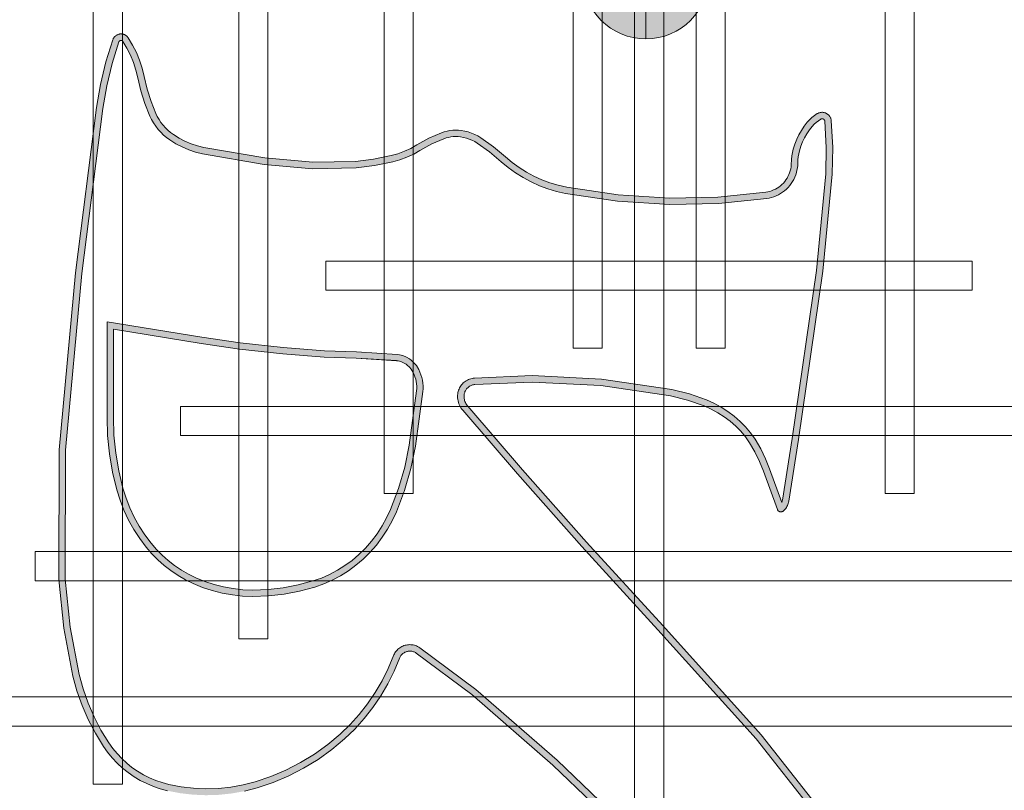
# Model space of a CAD drawing. Header units: millimetres. Extents: x -1097 to 37269, y -9172 to 9131.
# Tile 22 of 36: x 3130 to 3735, y 802 to 1276. Entities that reach past the tile are written whole.
import ezdxf
from ezdxf.enums import TextEntityAlignment as Align

# ---------------------------------------------------------------- set-up
doc = ezdxf.new("R2010")
doc.units = ezdxf.units.MM
doc.layers.add('Ceiling', color=14, linetype='Continuous', lineweight=9)
doc.layers.add('Lighting (Ceiling)', color=160, linetype='Continuous', lineweight=15)
doc.layers.add('LIGHTING', color=6, linetype='Continuous', lineweight=20, true_color=0xff00ff)
doc.layers.add('RCP LAYOUT', color=9, linetype='Continuous', true_color=0x808080)
doc.styles.get("Standard").update_dxf_attribs({"font": 'arial.ttf'})

# ---------------------------------------------------------------- blocks, each defined once
blk = doc.blocks.new('cl')
at = {"layer": 'Lighting (Ceiling)'}
h = blk.add_hatch(color=0, dxfattribs=at)
h.dxf.hatch_style = 1
h.paths.add_polyline_path([(1.533, 0.03, 1), (-1.533, 0.03, 1)])
h.paths.add_polyline_path([(-0.806, 0.03, -1), (0.806, 0.03, -1)], flags=16)
at = {"layer": 'Lighting (Ceiling)', "color": 0}
for p, q in [((0, 1.562), (0, -1.503)), ((-1.533, 0.03), (1.533, 0.03))]:
    blk.add_line(p, q, dxfattribs=at)
for radius in [1.533, 0.806]:
    blk.add_circle((0, 0.03), radius, dxfattribs=at)
at = {"color": 0}
blk.add_attdef('NAME', text='', height=5, dxfattribs=at).set_placement((0.838, 2.713), align=Align.MIDDLE_CENTER)
blk = doc.blocks.new('A$Cbacd199c')
at = {"layer": 'LIGHTING', "ltscale": 0.25}
h = blk.add_hatch(color=256, dxfattribs=at)
h.dxf.hatch_style = 1
h.paths.add_polyline_path([(3418.86, 1194.82), (3426.1, 1188.79), (3430.26, 1185.3), (3434.77, 1182.01), (3439.5, 1179.04), (3444.41, 1176.39), (3449.5, 1174.08), (3454.73, 1172.12), (3460.09, 1170.51), (3465.56, 1169.27), (3497.46, 1164.51), (3529.66, 1162.46), (3559.51, 1163.06), (3589.19, 1166.13), (3590.69, 1166.4), (3592.16, 1166.76), (3593.6, 1167.23), (3595, 1167.79), (3596.36, 1168.45), (3597.68, 1169.19), (3598.94, 1170.02), (3600.14, 1170.94), (3601.28, 1171.93), (3602.35, 1173), (3603.34, 1174.14), (3604.25, 1175.34), (3605.08, 1176.6), (3605.82, 1177.91), (3606.47, 1179.27), (3607.02, 1180.68), (3607.48, 1182.11), (3607.83, 1183.58), (3608.09, 1185.06), (3608.25, 1186.56), (3608.36, 1189.96), (3608.56, 1191.85), (3608.88, 1193.72), (3609.33, 1195.57), (3610.21, 1198.31), (3611.28, 1200.99), (3612.53, 1203.58), (3613.93, 1206.02), (3615.49, 1208.35), (3617.22, 1210.55), (3618.37, 1211.82), (3619.62, 1212.98), (3620.95, 1214.04), (3622.38, 1215), (3622.46, 1215.04), (3622.56, 1215.09), (3622.67, 1215.13), (3622.77, 1215.17), (3622.88, 1215.2), (3622.99, 1215.22), (3623.1, 1215.23), (3623.21, 1215.24), (3623.32, 1215.24), (3623.43, 1215.23), (3623.54, 1215.22), (3623.65, 1215.19), (3623.76, 1215.16), (3623.86, 1215.13), (3623.96, 1215.09), (3624.06, 1215.04), (3624.16, 1214.98), (3624.25, 1214.92), (3624.33, 1214.86), (3624.42, 1214.79), (3624.49, 1214.71), (3624.56, 1214.63), (3624.63, 1214.54), (3624.69, 1214.46), (3624.74, 1214.36), (3624.79, 1214.27), (3624.83, 1214.17), (3624.86, 1214.07), (3624.89, 1213.97), (3624.91, 1213.87), (3624.92, 1213.78), (3625.84, 1197.59), (3625.52, 1181.39), (3619.78, 1121.88), (3604.86, 1018.57), (3598.86, 980.75), (3598.77, 980.28), (3598.66, 979.87), (3598.52, 979.47), (3598.42, 979.24), (3590.91, 999.92), (3588.48, 1006.14), (3585.51, 1012.26), (3582.04, 1018.11), (3579.29, 1022.01), (3576.24, 1025.68), (3572.9, 1029.11), (3569.31, 1032.26), (3565.35, 1035.23), (3561.17, 1037.91), (3556.81, 1040.26), (3552.27, 1042.31), (3541.71, 1046.01), (3530.82, 1048.71), (3487.64, 1055.15), (3445.07, 1057.25), (3409.6, 1055.77), (3408.83, 1055.69), (3408.08, 1055.55), (3407.34, 1055.36), (3406.62, 1055.12), (3405.91, 1054.84), (3405.22, 1054.5), (3404.56, 1054.13), (3403.92, 1053.7), (3403.32, 1053.24), (3402.74, 1052.74), (3402.2, 1052.2), (3401.7, 1051.62), (3401.24, 1051.01), (3400.82, 1050.37), (3400.45, 1049.7), (3400.12, 1049.01), (3399.84, 1048.3), (3399.61, 1047.58), (3399.43, 1046.83), (3399.3, 1046.08), (3399.22, 1045.32), (3399.2, 1044.55), (3399.23, 1043.61), (3399.33, 1042.67), (3399.5, 1041.74), (3399.73, 1040.83), (3400.03, 1039.93), (3400.39, 1039.06), (3400.81, 1038.21), (3401.29, 1037.39), (3401.82, 1036.62), (3402.37, 1035.93), (3436.05, 996.82), (3475.53, 952.18), (3522.36, 900.96), (3582.73, 833.87), (3618.22, 788.83), (3628.67, 772.72), (3637.79, 755.81), (3639.52, 751.9), (3640.95, 747.87), (3642.07, 743.75), (3642.88, 739.55), (3643.38, 735.31), (3643.55, 730.88), (3643.96, 721.42), (3645.17, 711.85), (3650.04, 689.32), (3657.1, 666.82), (3661.01, 657.12), (3665.51, 647.81), (3673.71, 631.58), (3680.59, 616.58), (3684.25, 607.71), (3646.33, 642.6), (3594.84, 691.09), (3533.61, 750.45), (3460.37, 820.7), (3410.42, 864.33), (3375.93, 889.96), (3375.3, 890.35), (3374.67, 890.7), (3374.01, 891), (3373.34, 891.25), (3372.65, 891.46), (3371.95, 891.63), (3371.23, 891.74), (3370.52, 891.81), (3369.8, 891.83), (3369.08, 891.8), (3368.36, 891.73), (3367.65, 891.6), (3366.95, 891.43), (3366.26, 891.22), (3365.59, 890.95), (3364.94, 890.65), (3364.31, 890.3), (3363.7, 889.91), (3363.12, 889.48), (3362.58, 889.01), (3362.06, 888.5), (3361.58, 887.97), (3361.14, 887.4), (3360.73, 886.8), (3360.37, 886.18), (3360.05, 885.53), (3356.58, 877.13), (3352.87, 869.64), (3348.64, 862.41), (3343.93, 855.49), (3338.76, 848.9), (3333.14, 842.67), (3327.11, 836.85), (3319.41, 830.39), (3311.24, 824.53), (3302.66, 819.29), (3293.71, 814.69), (3284.44, 810.76), (3274.9, 807.53), (3267.46, 805.61), (3259.9, 804.24), (3252.26, 803.44), (3244.57, 803.2), (3236.89, 803.53), (3229.26, 804.42), (3221.71, 805.88), (3217.67, 806.96), (3213.7, 808.32), (3209.85, 809.94), (3206.11, 811.83), (3202.52, 813.97), (3199.09, 816.35), (3195.83, 818.96), (3192.76, 821.79), (3189.89, 824.82), (3187.25, 828.04), (3184.83, 831.44), (3180.03, 839.3), (3175.79, 847.47), (3172.14, 855.91), (3169.08, 864.59), (3166.65, 873.44), (3161.05, 902.57), (3158.02, 932.03), (3158.33, 1011.39), (3168.3, 1120.08), (3181.22, 1221.64), (3183.6, 1235.51), (3186.88, 1249.15), (3191.07, 1262.55), (3191.1, 1262.63), (3191.13, 1262.7), (3191.18, 1262.78), (3191.22, 1262.85), (3191.27, 1262.92), (3191.33, 1262.99), (3191.39, 1263.05), (3191.45, 1263.11), (3191.52, 1263.16), (3191.6, 1263.21), (3191.67, 1263.26), (3191.75, 1263.3), (3191.83, 1263.34), (3191.92, 1263.37), (3192.01, 1263.39), (3192.09, 1263.41), (3192.18, 1263.43), (3192.27, 1263.43), (3192.37, 1263.44), (3192.46, 1263.43), (3192.55, 1263.42), (3192.64, 1263.41), (3192.73, 1263.39), (3192.81, 1263.36), (3192.9, 1263.33), (3192.98, 1263.29), (3193.06, 1263.25), (3193.13, 1263.2), (3193.2, 1263.15), (3193.27, 1263.09), (3193.33, 1263.03), (3193.39, 1262.96), (3193.45, 1262.9), (3193.49, 1262.83), (3195.99, 1258.66), (3198.17, 1254.32), (3200.01, 1249.83), (3201.5, 1245.22), (3202.67, 1240.37), (3204.56, 1232.48), (3207.04, 1224.6), (3210.08, 1216.92), (3211.13, 1214.74), (3212.32, 1212.64), (3213.67, 1210.63), (3215.15, 1208.72), (3216.77, 1206.91), (3218.5, 1205.23), (3220.36, 1203.67), (3222.32, 1202.24), (3226.06, 1199.92), (3229.98, 1197.89), (3234.05, 1196.17), (3238.23, 1194.78), (3242.51, 1193.71), (3280.27, 1187.21), (3310.12, 1184.53), (3336.82, 1185.09), (3348.17, 1186.49), (3359.32, 1188.73), (3363.75, 1189.98), (3368.06, 1191.58), (3372.24, 1193.52), (3376.09, 1195.7), (3383.34, 1199.72), (3390.82, 1202.96), (3392.19, 1203.43), (3393.62, 1203.8), (3395.07, 1204.07), (3396.54, 1204.24), (3398.02, 1204.3), (3399.5, 1204.26), (3400.96, 1204.12), (3402.8, 1203.8), (3404.6, 1203.34), (3406.36, 1202.76), (3408.07, 1202.04), (3409.73, 1201.2), (3411.31, 1200.23)], flags=16)
h.paths.add_polyline_path([(3404, 1040.7), (3403.75, 1041.31), (3403.54, 1041.94), (3403.38, 1042.58), (3403.26, 1043.24), (3403.19, 1043.89), (3403.17, 1044.56), (3403.19, 1045.05), (3403.24, 1045.54), (3403.32, 1046.03), (3403.44, 1046.5), (3403.59, 1046.97), (3403.77, 1047.43), (3403.98, 1047.88), (3404.22, 1048.31), (3404.49, 1048.72), (3404.79, 1049.12), (3405.11, 1049.49), (3405.46, 1049.84), (3405.83, 1050.17), (3406.23, 1050.47), (3406.64, 1050.74), (3407.07, 1050.99), (3407.52, 1051.21), (3407.98, 1051.39), (3408.45, 1051.55), (3408.93, 1051.67), (3409.42, 1051.76), (3409.91, 1051.81), (3445.06, 1053.28), (3487.25, 1051.2), (3530.05, 1044.81), (3540.57, 1042.21), (3550.79, 1038.62), (3555.05, 1036.7), (3559.16, 1034.48), (3563.08, 1031.97), (3566.81, 1029.17), (3570.17, 1026.22), (3573.28, 1023.02), (3576.14, 1019.59), (3578.71, 1015.95), (3582.01, 1010.37), (3584.84, 1004.55), (3587.19, 998.52), (3595.75, 974.97), (3595.81, 974.82), (3595.88, 974.69), (3595.96, 974.55), (3596.05, 974.42), (3596.15, 974.3), (3596.25, 974.19), (3596.36, 974.08), (3596.48, 973.98), (3596.61, 973.89), (3596.74, 973.8), (3596.88, 973.73), (3597.02, 973.66), (3597.17, 973.61), (3597.32, 973.56), (3597.47, 973.52), (3597.62, 973.5), (3597.78, 973.48), (3597.93, 973.48), (3598.09, 973.48), (3598.25, 973.5), (3598.4, 973.52), (3598.55, 973.56), (3598.7, 973.61), (3598.85, 973.66), (3598.99, 973.73), (3599.13, 973.8), (3599.26, 973.89), (3599.38, 973.98), (3599.5, 974.08), (3600, 974.56), (3600.47, 975.08), (3600.9, 975.62), (3601.29, 976.19), (3601.65, 976.79), (3601.96, 977.41), (3602.23, 978.05), (3602.46, 978.7), (3602.64, 979.37), (3602.77, 980.05), (3608.79, 1017.98), (3623.72, 1121.41), (3629.49, 1181.16), (3629.81, 1197.66), (3628.87, 1214.14), (3628.83, 1214.51), (3628.76, 1214.87), (3628.66, 1215.22), (3628.54, 1215.57), (3628.4, 1215.91), (3628.24, 1216.24), (3628.06, 1216.55), (3627.86, 1216.86), (3627.63, 1217.15), (3627.39, 1217.43), (3627.13, 1217.69), (3626.85, 1217.93), (3626.56, 1218.15), (3626.25, 1218.36), (3625.93, 1218.54), (3625.6, 1218.7), (3625.26, 1218.85), (3624.91, 1218.96), (3624.56, 1219.06), (3624.2, 1219.13), (3623.83, 1219.18), (3623.46, 1219.21), (3623.09, 1219.21), (3622.72, 1219.19), (3622.36, 1219.14), (3621.99, 1219.07), (3621.64, 1218.97), (3621.29, 1218.86), (3620.95, 1218.72), (3620.61, 1218.56), (3620.29, 1218.38), (3618.61, 1217.25), (3617.02, 1215.99), (3615.55, 1214.61), (3614.18, 1213.12), (3612.28, 1210.68), (3610.55, 1208.12), (3609.02, 1205.44), (3607.64, 1202.59), (3606.47, 1199.65), (3605.51, 1196.64), (3604.99, 1194.53), (3604.62, 1192.39), (3604.4, 1190.24), (3604.28, 1186.83), (3604.16, 1185.6), (3603.95, 1184.39), (3603.65, 1183.19), (3603.28, 1182.01), (3602.82, 1180.86), (3602.29, 1179.74), (3601.69, 1178.66), (3601.01, 1177.63), (3600.26, 1176.64), (3599.44, 1175.71), (3598.57, 1174.83), (3597.63, 1174.01), (3596.64, 1173.26), (3595.61, 1172.58), (3594.53, 1171.97), (3593.4, 1171.43), (3592.25, 1170.97), (3591.07, 1170.58), (3589.86, 1170.28), (3588.63, 1170.06), (3559.27, 1167.03), (3529.75, 1166.43), (3497.87, 1168.47), (3466.29, 1173.17), (3461.1, 1174.35), (3456, 1175.88), (3451.02, 1177.75), (3446.18, 1179.95), (3441.5, 1182.47), (3437, 1185.3), (3432.71, 1188.43), (3428.64, 1191.84), (3421.29, 1197.96), (3413.5, 1203.54), (3411.67, 1204.66), (3409.75, 1205.64), (3407.76, 1206.48), (3405.71, 1207.16), (3403.62, 1207.68), (3401.5, 1208.05), (3399.75, 1208.22), (3397.99, 1208.27), (3396.23, 1208.2), (3394.48, 1208), (3392.75, 1207.67), (3391.05, 1207.23), (3389.39, 1206.67), (3381.59, 1203.28), (3374.15, 1199.16), (3370.42, 1197.05), (3366.54, 1195.25), (3362.52, 1193.76), (3358.39, 1192.59), (3347.53, 1190.41), (3336.54, 1189.05), (3310.26, 1188.5), (3280.79, 1191.15), (3243.33, 1197.6), (3239.35, 1198.59), (3235.45, 1199.89), (3231.67, 1201.49), (3228.03, 1203.37), (3224.54, 1205.53), (3222.81, 1206.8), (3221.17, 1208.17), (3219.63, 1209.67), (3218.2, 1211.26), (3216.89, 1212.95), (3215.7, 1214.73), (3214.65, 1216.58), (3213.72, 1218.51), (3210.79, 1225.93), (3208.39, 1233.54), (3206.53, 1241.3), (3205.32, 1246.3), (3203.74, 1251.2), (3201.78, 1255.97), (3199.47, 1260.57), (3196.82, 1265), (3196.62, 1265.28), (3196.4, 1265.55), (3196.17, 1265.81), (3195.92, 1266.05), (3195.65, 1266.27), (3195.37, 1266.48), (3195.07, 1266.67), (3194.77, 1266.83), (3194.45, 1266.98), (3194.12, 1267.11), (3193.79, 1267.21), (3193.45, 1267.3), (3193.11, 1267.36), (3192.76, 1267.39), (3192.41, 1267.41), (3192.06, 1267.4), (3191.71, 1267.37), (3191.36, 1267.32), (3191.02, 1267.24), (3190.69, 1267.14), (3190.36, 1267.03), (3190.04, 1266.89), (3189.73, 1266.72), (3189.43, 1266.54), (3189.14, 1266.34), (3188.87, 1266.13), (3188.61, 1265.89), (3188.37, 1265.64), (3188.15, 1265.37), (3187.94, 1265.09), (3187.76, 1264.8), (3187.59, 1264.5), (3187.44, 1264.18), (3187.32, 1263.86), (3183.06, 1250.21), (3179.71, 1236.31), (3177.3, 1222.23), (3164.36, 1120.51), (3154.36, 1011.58), (3154.05, 931.83), (3157.12, 901.99), (3162.78, 872.53), (3165.29, 863.4), (3168.44, 854.46), (3172.2, 845.76), (3176.57, 837.35), (3181.52, 829.25), (3184.09, 825.63), (3186.91, 822.2), (3189.97, 818.97), (3193.24, 815.95), (3196.71, 813.17), (3200.37, 810.63), (3204.2, 808.35), (3208.18, 806.34), (3212.29, 804.61), (3216.51, 803.16), (3220.82, 802), (3228.65, 800.49), (3236.58, 799.57), (3244.55, 799.23), (3252.53, 799.47), (3260.46, 800.31), (3268.31, 801.73), (3276.04, 803.72), (3285.85, 807.05), (3295.4, 811.09), (3304.61, 815.82), (3313.44, 821.22), (3321.84, 827.26), (3329.77, 833.89), (3336, 839.91), (3341.8, 846.34), (3347.14, 853.14), (3352, 860.29), (3356.36, 867.75), (3360.2, 875.49), (3363.67, 883.89), (3363.87, 884.3), (3364.1, 884.69), (3364.35, 885.06), (3364.63, 885.42), (3364.93, 885.76), (3365.26, 886.08), (3365.6, 886.37), (3365.97, 886.64), (3366.35, 886.89), (3366.75, 887.11), (3367.16, 887.3), (3367.58, 887.47), (3368.02, 887.61), (3368.46, 887.71), (3368.91, 887.79), (3369.36, 887.84), (3369.82, 887.86), (3370.27, 887.84), (3370.73, 887.8), (3371.18, 887.73), (3371.62, 887.63), (3372.06, 887.49), (3372.48, 887.33), (3372.9, 887.14), (3373.3, 886.93), (3373.68, 886.68), (3407.93, 861.23), (3457.69, 817.77), (3530.85, 747.59), (3592.1, 688.22), (3643.63, 639.69), (3688, 598.86), (3688.08, 598.8), (3688.16, 598.74), (3688.24, 598.68), (3688.33, 598.64), (3688.42, 598.59), (3688.51, 598.56), (3688.61, 598.52), (3688.7, 598.5), (3688.8, 598.48), (3688.9, 598.47), (3689, 598.47), (3689.1, 598.47), (3689.2, 598.48), (3689.3, 598.49), (3689.39, 598.51), (3689.49, 598.54), (3689.58, 598.57), (3689.68, 598.61), (3689.76, 598.66), (3689.85, 598.71), (3689.93, 598.77), (3690.01, 598.83), (3690.08, 598.89), (3690.15, 598.97), (3690.22, 599.04), (3690.27, 599.12), (3690.33, 599.21), (3690.38, 599.29), (3690.42, 599.38), (3690.45, 599.47), (3690.48, 599.57), (3690.5, 599.67), (3690.52, 599.76), (3690.53, 599.86), (3690.53, 599.96), (3690.49, 601.07), (3690.37, 602.17), (3690.16, 603.26), (3689.87, 604.33), (3689.51, 605.38), (3684.23, 618.17), (3677.29, 633.3), (3669.07, 649.57), (3664.64, 658.73), (3660.84, 668.16), (3653.89, 690.34), (3649.09, 712.52), (3647.92, 721.76), (3647.52, 731.05), (3647.34, 735.62), (3646.81, 740.16), (3645.94, 744.65), (3644.74, 749.06), (3643.21, 753.37), (3641.36, 757.56), (3632.09, 774.75), (3621.45, 791.15), (3585.77, 836.43), (3525.3, 903.63), (3478.48, 954.84), (3439.05, 999.43), (3405.43, 1038.46), (3405.01, 1038.98), (3404.64, 1039.53), (3404.3, 1040.1)])
h = blk.add_hatch(color=256, dxfattribs=at)
h.dxf.hatch_style = 1
h.paths.add_polyline_path([(3362.86, 987.82), (3357.99, 974.95), (3355.58, 969.8), (3352.82, 964.84), (3349.71, 960.07), (3346.27, 955.53), (3342.52, 951.24), (3338.48, 947.23), (3334.34, 943.67), (3329.95, 940.44), (3325.33, 937.53), (3320.49, 934.98), (3315.48, 932.8), (3310.32, 930.99), (3301.26, 928.56), (3292.04, 926.82), (3282.72, 925.77), (3273.34, 925.42), (3267.32, 925.63), (3261.33, 926.27), (3255.4, 927.33), (3249.56, 928.81), (3243.85, 930.69), (3238.28, 932.98), (3233.79, 935.19), (3229.46, 937.7), (3225.31, 940.49), (3221.36, 943.55), (3217.62, 946.86), (3214.11, 950.41), (3210.85, 954.19), (3207.01, 959.29), (3203.54, 964.65), (3200.44, 970.22), (3197.73, 975.99), (3195.42, 981.93), (3193.52, 988.01), (3190.96, 998.76), (3189.12, 1009.65), (3188.02, 1020.63), (3187.65, 1031.67), (3187.65, 1085.83), (3241.53, 1077), (3265.18, 1073.6), (3291.74, 1070.72), (3317.12, 1068.69), (3336.8, 1068.01), (3361.75, 1066.48), (3362.63, 1066.34), (3364.36, 1065.88), (3366.01, 1065.19), (3367.55, 1064.28), (3368.26, 1063.75), (3369.58, 1062.55), (3370.71, 1061.17), (3371.91, 1059.16), (3372.52, 1057.85), (3373.04, 1056.5), (3373.46, 1055.11), (3373.78, 1053.7), (3373.99, 1052.27), (3374.1, 1050.83), (3374.1, 1049.38), (3374, 1047.94), (3369.46, 1014.49), (3366.7, 1001.02)], flags=16)
h.paths.add_polyline_path([(3362.17, 1070.35), (3363.43, 1070.15), (3365.62, 1069.58), (3367.76, 1068.68), (3369.71, 1067.53), (3370.75, 1066.75), (3372.41, 1065.23), (3373.9, 1063.42), (3375.35, 1060.99), (3376.1, 1059.38), (3376.72, 1057.76), (3377.22, 1056.1), (3377.6, 1054.41), (3377.86, 1052.7), (3377.99, 1050.97), (3377.99, 1049.24), (3377.87, 1047.54), (3373.3, 1013.83), (3370.48, 1000.09), (3366.56, 986.58), (3361.58, 973.44), (3359.05, 968.03), (3356.15, 962.82), (3352.89, 957.83), (3349.29, 953.07), (3345.36, 948.58), (3341.12, 944.37), (3336.77, 940.63), (3332.14, 937.22), (3327.27, 934.16), (3322.18, 931.47), (3316.91, 929.17), (3311.47, 927.27), (3302.13, 924.77), (3292.62, 922.97), (3283.01, 921.88), (3273.34, 921.52), (3267.04, 921.74), (3260.78, 922.41), (3254.58, 923.52), (3248.47, 925.07), (3242.5, 927.04), (3236.68, 929.43), (3231.95, 931.76), (3227.4, 934.4), (3223.03, 937.33), (3218.87, 940.55), (3214.94, 944.03), (3211.25, 947.77), (3207.82, 951.75), (3203.82, 957.06), (3200.2, 962.64), (3196.97, 968.44), (3194.15, 974.46), (3191.74, 980.65), (3189.77, 986.98), (3187.15, 997.98), (3185.26, 1009.13), (3184.13, 1020.37), (3183.75, 1031.6), (3183.75, 1090.41), (3242.12, 1080.84), (3265.67, 1077.47), (3292.1, 1074.59), (3317.34, 1072.58), (3336.99, 1071.9)])
at = {"layer": 'LIGHTING'}
for points in [[(3268.31, 801.73), (3276.04, 803.72), (3285.85, 807.05), (3295.4, 811.09), (3304.61, 815.82), (3313.44, 821.22), (3321.84, 827.26), (3329.77, 833.89), (3336, 839.91), (3341.8, 846.34), (3347.14, 853.14), (3352, 860.29), (3356.36, 867.75), (3360.2, 875.49), (3363.67, 883.89), (3363.87, 884.3), (3364.1, 884.69), (3364.35, 885.06), (3364.63, 885.42), (3364.93, 885.76), (3365.26, 886.08), (3365.6, 886.37), (3365.97, 886.64), (3366.35, 886.89), (3366.75, 887.11), (3367.16, 887.3), (3367.58, 887.47), (3368.02, 887.61), (3368.46, 887.71), (3368.91, 887.79), (3369.36, 887.84), (3369.82, 887.86), (3370.27, 887.84), (3370.73, 887.8), (3371.18, 887.73), (3371.62, 887.63), (3372.06, 887.49), (3372.48, 887.33), (3372.9, 887.14), (3373.3, 886.93), (3373.68, 886.68), (3407.93, 861.23), (3457.69, 817.77), (3530.85, 747.59)], [(3621.45, 791.15), (3585.77, 836.43), (3525.3, 903.63), (3478.48, 954.84), (3439.05, 999.43), (3405.43, 1038.46), (3405.01, 1038.98), (3404.64, 1039.53), (3404.3, 1040.1), (3404, 1040.7), (3403.75, 1041.31), (3403.54, 1041.94), (3403.38, 1042.58), (3403.26, 1043.24), (3403.19, 1043.89), (3403.17, 1044.56), (3403.19, 1045.05), (3403.24, 1045.54), (3403.32, 1046.03), (3403.44, 1046.5), (3403.59, 1046.97), (3403.77, 1047.43), (3403.98, 1047.88), (3404.22, 1048.31), (3404.49, 1048.72), (3404.79, 1049.12), (3405.11, 1049.49), (3405.46, 1049.84), (3405.83, 1050.17), (3406.23, 1050.47), (3406.64, 1050.74), (3407.07, 1050.99), (3407.52, 1051.21), (3407.98, 1051.39), (3408.45, 1051.55), (3408.93, 1051.67), (3409.42, 1051.76), (3409.91, 1051.81), (3445.06, 1053.28), (3487.25, 1051.2), (3530.05, 1044.81), (3540.57, 1042.21), (3550.79, 1038.62), (3555.05, 1036.7), (3559.16, 1034.48), (3563.08, 1031.97), (3566.81, 1029.17), (3570.17, 1026.22), (3573.28, 1023.02), (3576.14, 1019.59), (3578.71, 1015.95), (3582.01, 1010.37), (3584.84, 1004.55), (3587.19, 998.52), (3595.75, 974.97), (3595.81, 974.82), (3595.88, 974.69), (3595.96, 974.55), (3596.05, 974.42), (3596.15, 974.3), (3596.25, 974.19), (3596.36, 974.08), (3596.48, 973.98), (3596.61, 973.89), (3596.74, 973.8), (3596.88, 973.73), (3597.02, 973.66), (3597.17, 973.61), (3597.32, 973.56), (3597.47, 973.52), (3597.62, 973.5), (3597.78, 973.48), (3597.93, 973.48), (3598.09, 973.48), (3598.25, 973.5), (3598.4, 973.52), (3598.55, 973.56), (3598.7, 973.61), (3598.85, 973.66), (3598.99, 973.73), (3599.13, 973.8), (3599.26, 973.89), (3599.38, 973.98), (3599.5, 974.08), (3600, 974.56), (3600.47, 975.08), (3600.9, 975.62), (3601.29, 976.19), (3601.65, 976.79), (3601.96, 977.41), (3602.23, 978.05), (3602.46, 978.7), (3602.64, 979.37), (3602.77, 980.05), (3608.79, 1017.98), (3623.72, 1121.41), (3629.49, 1181.16), (3629.81, 1197.66), (3628.87, 1214.14), (3628.83, 1214.51), (3628.76, 1214.87), (3628.66, 1215.22), (3628.54, 1215.57), (3628.4, 1215.91), (3628.24, 1216.24), (3628.06, 1216.55), (3627.86, 1216.86), (3627.63, 1217.15), (3627.39, 1217.43), (3627.13, 1217.69), (3626.85, 1217.93), (3626.56, 1218.15), (3626.25, 1218.36), (3625.93, 1218.54), (3625.6, 1218.7), (3625.26, 1218.85), (3624.91, 1218.96), (3624.56, 1219.06), (3624.2, 1219.13), (3623.83, 1219.18), (3623.46, 1219.21), (3623.09, 1219.21), (3622.72, 1219.19), (3622.36, 1219.14), (3621.99, 1219.07), (3621.64, 1218.97), (3621.29, 1218.86), (3620.95, 1218.72), (3620.61, 1218.56), (3620.29, 1218.38), (3618.61, 1217.25), (3617.02, 1215.99), (3615.55, 1214.61), (3614.18, 1213.12), (3612.28, 1210.68), (3610.55, 1208.12), (3609.02, 1205.44), (3607.64, 1202.59), (3606.47, 1199.65), (3605.51, 1196.64), (3604.99, 1194.53), (3604.62, 1192.39), (3604.4, 1190.24), (3604.28, 1186.83), (3604.16, 1185.6), (3603.95, 1184.39), (3603.65, 1183.19), (3603.28, 1182.01), (3602.82, 1180.86), (3602.29, 1179.74), (3601.69, 1178.66), (3601.01, 1177.63), (3600.26, 1176.64), (3599.44, 1175.71), (3598.57, 1174.83), (3597.63, 1174.01), (3596.64, 1173.26), (3595.61, 1172.58), (3594.53, 1171.97), (3593.4, 1171.43), (3592.25, 1170.97), (3591.07, 1170.58), (3589.86, 1170.28), (3588.63, 1170.06), (3559.27, 1167.03), (3529.75, 1166.43), (3497.87, 1168.47), (3466.29, 1173.17), (3461.1, 1174.35), (3456, 1175.88), (3451.02, 1177.75), (3446.18, 1179.95), (3441.5, 1182.47), (3437, 1185.3), (3432.71, 1188.43), (3428.64, 1191.84), (3421.29, 1197.96), (3413.5, 1203.54), (3411.67, 1204.66), (3409.75, 1205.64), (3407.76, 1206.48), (3405.71, 1207.16), (3403.62, 1207.68), (3401.5, 1208.05), (3399.75, 1208.22), (3397.99, 1208.27), (3396.23, 1208.2), (3394.48, 1208), (3392.75, 1207.67), (3391.05, 1207.23), (3389.39, 1206.67), (3381.59, 1203.28), (3374.15, 1199.16), (3370.42, 1197.05), (3366.54, 1195.25), (3362.52, 1193.76), (3358.39, 1192.59), (3347.53, 1190.41), (3336.54, 1189.05), (3310.26, 1188.5), (3280.79, 1191.15), (3243.33, 1197.6), (3239.35, 1198.59), (3235.45, 1199.89), (3231.67, 1201.49), (3228.03, 1203.37), (3224.54, 1205.53), (3222.81, 1206.8), (3221.17, 1208.17), (3219.63, 1209.67), (3218.2, 1211.26), (3216.89, 1212.95), (3215.7, 1214.73), (3214.65, 1216.58), (3213.72, 1218.51), (3210.79, 1225.93), (3208.39, 1233.54), (3206.53, 1241.3), (3205.32, 1246.3), (3203.74, 1251.2), (3201.78, 1255.97), (3199.47, 1260.57), (3196.82, 1265), (3196.62, 1265.28), (3196.4, 1265.55), (3196.17, 1265.81), (3195.92, 1266.05), (3195.65, 1266.27), (3195.37, 1266.48), (3195.07, 1266.67), (3194.77, 1266.83), (3194.45, 1266.98), (3194.12, 1267.11), (3193.79, 1267.21), (3193.45, 1267.3), (3193.11, 1267.36), (3192.76, 1267.39), (3192.41, 1267.41), (3192.06, 1267.4), (3191.71, 1267.37), (3191.36, 1267.32), (3191.02, 1267.24), (3190.69, 1267.14), (3190.36, 1267.03), (3190.04, 1266.89), (3189.73, 1266.72), (3189.43, 1266.54), (3189.14, 1266.34), (3188.87, 1266.13), (3188.61, 1265.89), (3188.37, 1265.64), (3188.15, 1265.37), (3187.94, 1265.09), (3187.76, 1264.8), (3187.59, 1264.5), (3187.44, 1264.18), (3187.32, 1263.86), (3183.06, 1250.21), (3179.71, 1236.31), (3177.3, 1222.23), (3164.36, 1120.51), (3154.36, 1011.58), (3154.05, 931.83), (3157.12, 901.99), (3162.78, 872.53), (3165.29, 863.4), (3168.44, 854.46), (3172.2, 845.76), (3176.57, 837.35), (3181.52, 829.25), (3184.09, 825.63), (3186.91, 822.2), (3189.97, 818.97), (3193.24, 815.95), (3196.71, 813.17), (3200.37, 810.63), (3204.2, 808.35), (3208.18, 806.34), (3212.29, 804.61), (3216.51, 803.16), (3220.82, 802)], [(3533.61, 750.45), (3460.37, 820.7), (3410.42, 864.33), (3375.93, 889.96), (3375.3, 890.35), (3374.67, 890.7), (3374.01, 891), (3373.34, 891.25), (3372.65, 891.46), (3371.95, 891.63), (3371.23, 891.74), (3370.52, 891.81), (3369.8, 891.83), (3369.08, 891.8), (3368.36, 891.73), (3367.65, 891.6), (3366.95, 891.43), (3366.26, 891.22), (3365.59, 890.95), (3364.94, 890.65), (3364.31, 890.3), (3363.7, 889.91), (3363.12, 889.48), (3362.58, 889.01), (3362.06, 888.5), (3361.58, 887.97), (3361.14, 887.4), (3360.73, 886.8), (3360.37, 886.18), (3360.05, 885.53), (3356.58, 877.13), (3352.87, 869.64), (3348.64, 862.41), (3343.93, 855.49), (3338.76, 848.9), (3333.14, 842.67), (3327.11, 836.85), (3319.41, 830.39), (3311.24, 824.53), (3302.66, 819.29), (3293.71, 814.69), (3284.44, 810.76), (3274.9, 807.53), (3267.46, 805.61), (3259.9, 804.24), (3252.26, 803.44), (3244.57, 803.2), (3236.89, 803.53), (3229.26, 804.42), (3221.71, 805.88), (3217.67, 806.96), (3213.7, 808.32), (3209.85, 809.94), (3206.11, 811.83), (3202.52, 813.97), (3199.09, 816.35), (3195.83, 818.96), (3192.76, 821.79), (3189.89, 824.82), (3187.25, 828.04), (3184.83, 831.44), (3180.03, 839.3), (3175.79, 847.47), (3172.14, 855.91), (3169.08, 864.59), (3166.65, 873.44), (3161.05, 902.57), (3158.02, 932.03), (3158.33, 1011.39), (3168.3, 1120.08), (3181.22, 1221.64), (3183.6, 1235.51), (3186.88, 1249.15), (3191.07, 1262.55), (3191.1, 1262.63), (3191.13, 1262.7), (3191.18, 1262.78), (3191.22, 1262.85), (3191.27, 1262.92), (3191.33, 1262.99), (3191.39, 1263.05), (3191.45, 1263.11), (3191.52, 1263.16), (3191.6, 1263.21), (3191.67, 1263.26), (3191.75, 1263.3), (3191.83, 1263.34), (3191.92, 1263.37), (3192.01, 1263.39), (3192.09, 1263.41), (3192.18, 1263.43), (3192.27, 1263.43), (3192.37, 1263.44), (3192.46, 1263.43), (3192.55, 1263.42), (3192.64, 1263.41), (3192.73, 1263.39), (3192.81, 1263.36), (3192.9, 1263.33), (3192.98, 1263.29), (3193.06, 1263.25), (3193.13, 1263.2), (3193.2, 1263.15), (3193.27, 1263.09), (3193.33, 1263.03), (3193.39, 1262.96), (3193.45, 1262.9), (3193.49, 1262.83), (3195.99, 1258.66), (3198.17, 1254.32), (3200.01, 1249.83), (3201.5, 1245.22), (3202.67, 1240.37), (3204.56, 1232.48), (3207.04, 1224.6), (3210.08, 1216.92), (3211.13, 1214.74), (3212.32, 1212.64), (3213.67, 1210.63), (3215.15, 1208.72), (3216.77, 1206.91), (3218.5, 1205.23), (3220.36, 1203.67), (3222.32, 1202.24), (3226.06, 1199.92), (3229.98, 1197.89), (3234.05, 1196.17), (3238.23, 1194.78), (3242.51, 1193.71), (3280.27, 1187.21), (3310.12, 1184.53), (3336.82, 1185.09), (3348.17, 1186.49), (3359.32, 1188.73), (3363.75, 1189.98), (3368.06, 1191.58), (3372.24, 1193.52), (3376.09, 1195.7), (3383.34, 1199.72), (3390.82, 1202.96), (3392.19, 1203.43), (3393.62, 1203.8), (3395.07, 1204.07), (3396.54, 1204.24), (3398.02, 1204.3), (3399.5, 1204.26), (3400.96, 1204.12), (3402.8, 1203.8), (3404.6, 1203.34), (3406.36, 1202.76), (3408.07, 1202.04), (3409.73, 1201.2), (3411.31, 1200.23), (3418.86, 1194.82), (3426.1, 1188.79), (3430.26, 1185.3), (3434.77, 1182.01), (3439.5, 1179.04), (3444.41, 1176.39), (3449.5, 1174.08), (3454.73, 1172.12), (3460.09, 1170.51), (3465.56, 1169.27), (3497.46, 1164.51), (3529.66, 1162.46), (3559.51, 1163.06), (3589.19, 1166.13), (3590.69, 1166.4), (3592.16, 1166.76), (3593.6, 1167.23), (3595, 1167.79), (3596.36, 1168.45), (3597.68, 1169.19), (3598.94, 1170.02), (3600.14, 1170.94), (3601.28, 1171.93), (3602.35, 1173), (3603.34, 1174.14), (3604.25, 1175.34), (3605.08, 1176.6), (3605.82, 1177.91), (3606.47, 1179.27), (3607.02, 1180.68), (3607.48, 1182.11), (3607.83, 1183.58), (3608.09, 1185.06), (3608.25, 1186.56), (3608.36, 1189.96), (3608.56, 1191.85), (3608.88, 1193.72), (3609.33, 1195.57), (3610.21, 1198.31), (3611.28, 1200.99), (3612.53, 1203.58), (3613.93, 1206.02), (3615.49, 1208.35), (3617.22, 1210.55), (3618.37, 1211.82), (3619.62, 1212.98), (3620.95, 1214.04), (3622.38, 1215), (3622.46, 1215.04), (3622.56, 1215.09), (3622.67, 1215.13), (3622.77, 1215.17), (3622.88, 1215.2), (3622.99, 1215.22), (3623.1, 1215.23), (3623.21, 1215.24), (3623.32, 1215.24), (3623.43, 1215.23), (3623.54, 1215.22), (3623.65, 1215.19), (3623.76, 1215.16), (3623.86, 1215.13), (3623.96, 1215.09), (3624.06, 1215.04), (3624.16, 1214.98), (3624.25, 1214.92), (3624.33, 1214.86), (3624.42, 1214.79), (3624.49, 1214.71), (3624.56, 1214.63), (3624.63, 1214.54), (3624.69, 1214.46), (3624.74, 1214.36), (3624.79, 1214.27), (3624.83, 1214.17), (3624.86, 1214.07), (3624.89, 1213.97), (3624.91, 1213.87), (3624.92, 1213.78), (3625.84, 1197.59), (3625.52, 1181.39), (3619.78, 1121.88), (3604.86, 1018.57), (3598.86, 980.75), (3598.77, 980.28), (3598.66, 979.87), (3598.52, 979.47), (3598.42, 979.24), (3590.91, 999.92), (3588.48, 1006.14), (3585.51, 1012.26), (3582.04, 1018.11), (3579.29, 1022.01), (3576.24, 1025.68), (3572.9, 1029.11), (3569.31, 1032.26), (3565.35, 1035.23), (3561.17, 1037.91), (3556.81, 1040.26), (3552.27, 1042.31), (3541.71, 1046.01), (3530.82, 1048.71), (3487.64, 1055.15), (3445.07, 1057.25), (3409.6, 1055.77), (3408.83, 1055.69), (3408.08, 1055.55), (3407.34, 1055.36), (3406.62, 1055.12), (3405.91, 1054.84), (3405.22, 1054.5), (3404.56, 1054.13), (3403.92, 1053.7), (3403.32, 1053.24), (3402.74, 1052.74), (3402.2, 1052.2), (3401.7, 1051.62), (3401.24, 1051.01), (3400.82, 1050.37), (3400.45, 1049.7), (3400.12, 1049.01), (3399.84, 1048.3), (3399.61, 1047.58), (3399.43, 1046.83), (3399.3, 1046.08), (3399.22, 1045.32), (3399.2, 1044.55), (3399.23, 1043.61), (3399.33, 1042.67), (3399.5, 1041.74), (3399.73, 1040.83), (3400.03, 1039.93), (3400.39, 1039.06), (3400.81, 1038.21), (3401.29, 1037.39), (3401.82, 1036.62), (3402.37, 1035.93), (3436.05, 996.82), (3475.53, 952.18), (3522.36, 900.96), (3582.73, 833.87), (3618.22, 788.83)], [(3187.65, 1085.81), (3241.53, 1076.98), (3265.18, 1073.58), (3291.74, 1070.69), (3317.12, 1068.67), (3336.8, 1067.99), (3361.75, 1066.45), (3362.63, 1066.32), (3364.36, 1065.86), (3366.01, 1065.17)], [(3366.01, 1065.17), (3367.55, 1064.26), (3368.26, 1063.73), (3369.58, 1062.52), (3370.71, 1061.15), (3371.91, 1059.14), (3372.52, 1057.83), (3373.04, 1056.48), (3373.46, 1055.09), (3373.78, 1053.68), (3373.99, 1052.25), (3374.1, 1050.8), (3374.1, 1049.38)]]:
    blk.add_lwpolyline(points, dxfattribs=at)
for points in [[(3362.17, 1070.35), (3363.43, 1070.15), (3365.62, 1069.58), (3367.76, 1068.68), (3369.71, 1067.53), (3370.75, 1066.75), (3372.41, 1065.23), (3373.9, 1063.42), (3375.35, 1060.99), (3376.1, 1059.38), (3376.72, 1057.76), (3377.22, 1056.1), (3377.6, 1054.41), (3377.86, 1052.7), (3377.99, 1050.97), (3377.99, 1049.24), (3377.87, 1047.54), (3373.3, 1013.83), (3370.48, 1000.09), (3366.56, 986.58), (3361.58, 973.44), (3359.05, 968.03), (3356.15, 962.82), (3352.89, 957.83), (3349.29, 953.07), (3345.36, 948.58), (3341.12, 944.37), (3336.77, 940.63), (3332.14, 937.22), (3327.27, 934.16), (3322.18, 931.47), (3316.91, 929.17), (3311.47, 927.27), (3302.13, 924.77), (3292.62, 922.97), (3283.01, 921.88), (3273.34, 921.52), (3267.04, 921.74), (3260.78, 922.41), (3254.58, 923.52), (3248.47, 925.07), (3242.5, 927.04), (3236.68, 929.43), (3231.95, 931.76), (3227.4, 934.4), (3223.03, 937.33), (3218.87, 940.55), (3214.94, 944.03), (3211.25, 947.77), (3207.82, 951.75), (3203.82, 957.06), (3200.2, 962.64), (3196.97, 968.44), (3194.15, 974.46), (3191.74, 980.65), (3189.77, 986.98), (3187.15, 997.98), (3185.26, 1009.13), (3184.13, 1020.37), (3183.75, 1031.6), (3183.75, 1090.41), (3242.12, 1080.84), (3265.67, 1077.47), (3292.1, 1074.59), (3317.34, 1072.58), (3336.99, 1071.9)], [(3362.86, 987.82), (3357.99, 974.95), (3355.58, 969.8), (3352.82, 964.84), (3349.71, 960.07), (3346.27, 955.53), (3342.52, 951.24), (3338.48, 947.23), (3334.34, 943.67), (3329.95, 940.44), (3325.33, 937.53), (3320.49, 934.98), (3315.48, 932.8), (3310.32, 930.99), (3301.26, 928.56), (3292.04, 926.82), (3282.72, 925.77), (3273.34, 925.42), (3267.32, 925.63), (3261.33, 926.27), (3255.4, 927.33), (3249.56, 928.81), (3243.85, 930.69), (3238.28, 932.98), (3233.79, 935.19), (3229.46, 937.7), (3225.31, 940.49), (3221.36, 943.55), (3217.62, 946.86), (3214.11, 950.41), (3210.85, 954.19), (3207.01, 959.29), (3203.54, 964.65), (3200.44, 970.22), (3197.73, 975.99), (3195.42, 981.93), (3193.52, 988.01), (3190.96, 998.76), (3189.12, 1009.65), (3188.02, 1020.63), (3187.65, 1031.67), (3187.65, 1085.83), (3241.53, 1077), (3265.18, 1073.6), (3291.74, 1070.72), (3317.12, 1068.69), (3336.8, 1068.01), (3361.75, 1066.48), (3362.63, 1066.34), (3364.36, 1065.88), (3366.01, 1065.19), (3367.55, 1064.28), (3368.26, 1063.75), (3369.58, 1062.55), (3370.71, 1061.17), (3371.91, 1059.16), (3372.52, 1057.85), (3373.04, 1056.5), (3373.46, 1055.11), (3373.78, 1053.7), (3373.99, 1052.27), (3374.1, 1050.83), (3374.1, 1049.38), (3374, 1047.94), (3369.46, 1014.49), (3366.7, 1001.02)]]:
    blk.add_lwpolyline(points, close=True, dxfattribs=at)
at = {"layer": 'LIGHTING', "xscale": 25.32885420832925, "yscale": 25.32885420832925, "zscale": 25.32885420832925}
blk.add_blockref('cl', (3514.96, 1302.45), dxfattribs=at)
blk = doc.blocks.new('ceiling inst 2')
at = {"layer": 'Ceiling', "color": 8, "lineweight": 0, "ltscale": 0.25, "true_color": 0x808080}
for points in [[(1722761.604, -79108.617), (1722762.308, -79108.617), (1722762.308, -79057.793), (1722761.604, -79057.793)], [(1722774.704, -79101.58), (1722775.407, -79101.58), (1722775.407, -79064.83), (1722774.704, -79064.83)], [(1722771.186, -79098.062), (1722771.889, -79098.062), (1722771.889, -79068.348), (1722771.186, -79068.348)], [(1722756.248, -79094.544), (1722755.545, -79094.544), (1722755.545, -79071.866), (1722756.248, -79071.866)], [(1722767.667, -79094.544), (1722768.371, -79094.544), (1722768.371, -79071.866), (1722767.667, -79071.866)], [(1722760.822, -79091.026), (1722760.118, -79091.026), (1722760.118, -79075.385), (1722760.822, -79075.385)], [(1722763.094, -79091.026), (1722763.797, -79091.026), (1722763.797, -79075.385), (1722763.094, -79075.385)], [(1722769.778, -79089.618), (1722769.778, -79088.915), (1722754.137, -79088.915), (1722754.137, -79089.618)], [(1722773.297, -79093.136), (1722773.297, -79092.433), (1722750.619, -79092.433), (1722750.619, -79093.136)], [(1722776.815, -79096.655), (1722776.815, -79095.951), (1722747.101, -79095.951), (1722747.101, -79096.655)], [(1722780.333, -79100.173), (1722780.333, -79099.469), (1722743.583, -79099.469), (1722743.583, -79100.173)]]:
    blk.add_lwpolyline(points, close=True, dxfattribs=at)
blk = doc.blocks.new('grid 2')
at = {"color": 8, "true_color": 0x808080, "xscale": -1}
blk.add_blockref('ceiling inst 2', (3444354.934, 268.134), dxfattribs=at)
blk = doc.blocks.new('IRISH HOUSE-RCP LAYOUT')
at = {"xscale": 25.4, "yscale": 25.4, "zscale": 25.4}
blk.add_blockref('grid 2', (-43724944.67, 2003175.56), dxfattribs=at)

msp = doc.modelspace()

# ---------------------------------------------------------------- block references
msp.add_blockref('A$Cbacd199c', (0, 0))
at = {"layer": 'RCP LAYOUT'}
msp.add_blockref('IRISH HOUSE-RCP LAYOUT', (0, 0), dxfattribs=at)

doc.saveas('drawing.dxf')
